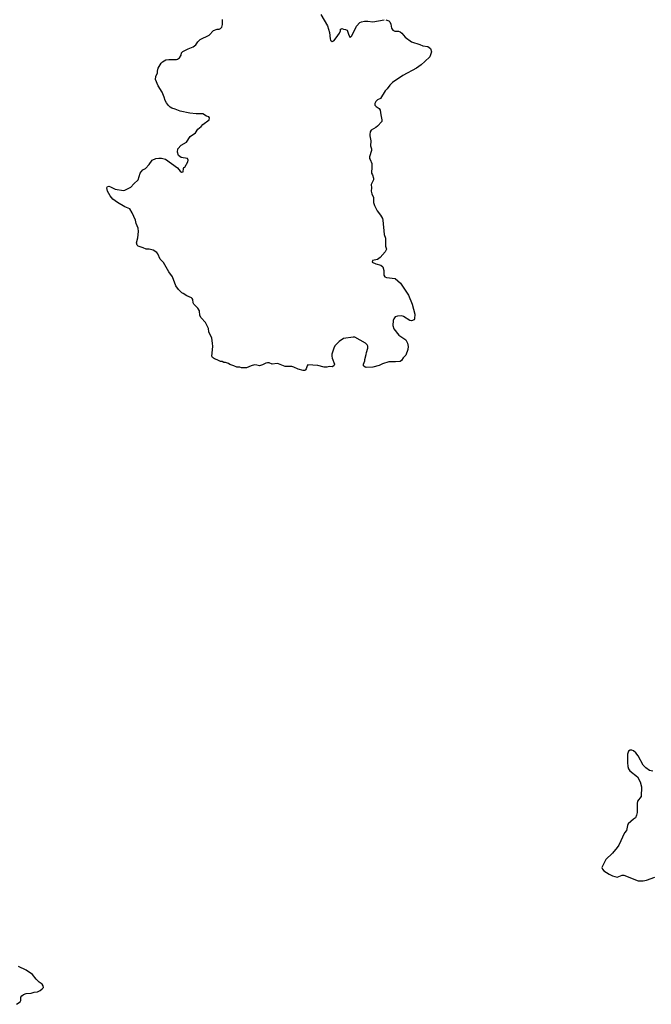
# Model space of a CAD drawing. Header units: inches. Extents: x 2293880 to 2522759, y 823965 to 1006879.
# Tile 224 of 256: x 2402090 to 2409891, y 916701 to 928867. Entities that reach past the tile are written whole.
import ezdxf

# ---------------------------------------------------------------- set-up
doc = ezdxf.new("R2010")
doc.units = ezdxf.units.IN
doc.header["$MEASUREMENT"] = 0
doc.layers.add('C4901', color=7, linetype='Continuous')
doc.layers.add('C4902', color=7, linetype='Continuous')

msp = doc.modelspace()

# ---------------------------------------------------------------- linework, layer by layer
at = {"layer": 'C4901', "color": 5, "elevation": 120}
for points in [[(2409910, 919581), (2409870, 919592), (2409823, 919623), (2409790, 919657), (2409730, 919770), (2409701, 919810), (2409670, 919833), (2409650, 919841), (2409630, 919841), (2409610, 919829), (2409598, 919790), (2409596, 919690), (2409601, 919641), (2409611, 919611), (2409627, 919587), (2409719, 919510), (2409754, 919450), (2409768, 919390), (2409765, 919270), (2409722, 919210), (2409718, 919182), (2409716, 919070), (2409710, 919038), (2409695, 919005), (2409671, 918990), (2409607, 918933), (2409596, 918910), (2409585, 918850), (2409562, 918818), (2409490, 918669), (2409470, 918639), (2409411, 918570), (2409330, 918490), (2409282, 918390), (2409288, 918370), (2409304, 918350), (2409370, 918307), (2409413, 918287), (2409470, 918273), (2409530, 918297), (2409550, 918295), (2409730, 918228), (2409790, 918227), (2409830, 918235), (2409935, 918270)], [(2402050, 916701), (2402095, 916730), (2402104, 916750), (2402104, 916790), (2402114, 916806), (2402137, 916823), (2402170, 916836), (2402230, 916839), (2402270, 916851), (2402310, 916855), (2402342, 916870), (2402369, 916891), (2402382, 916910), (2402379, 916930), (2402369, 916949), (2402330, 916974), (2402293, 917010), (2402249, 917070), (2402170, 917123), (2402074, 917170)]]:
    msp.add_lwpolyline(points, dxfattribs=at)
at = {"layer": 'C4902', "color": 5, "elevation": 120}
for points in [[(2405809, 928930), (2405891, 928791), (2405915, 928710), (2405924, 928630), (2405930, 928614), (2405950, 928599), (2405970, 928604), (2405999, 928641), (2406039, 928701), (2406052, 928730), (2406054, 928750), (2406064, 928756), (2406070, 928758), (2406090, 928748), (2406113, 928747), (2406136, 928736), (2406154, 928674), (2406170, 928648), (2406190, 928669), (2406250, 928789), (2406290, 928834), (2406310, 928842), (2406350, 928849), (2406390, 928849), (2406450, 928841), (2406590, 928867)], [(2406610, 928867), (2406650, 928852), (2406660, 928840), (2406674, 928810), (2406681, 928761), (2406697, 928737), (2406725, 928725), (2406770, 928725), (2406790, 928718), (2406810, 928701), (2406852, 928652), (2406930, 928595), (2407030, 928562), (2407070, 928542), (2407130, 928534), (2407162, 928510), (2407178, 928470), (2407154, 928410), (2407095, 928350), (2407049, 928310), (2406989, 928270), (2406822, 928178), (2406695, 928090), (2406662, 928058), (2406630, 928012), (2406602, 927990), (2406545, 927895), (2406510, 927876), (2406490, 927858), (2406477, 927830), (2406475, 927810), (2406493, 927793), (2406529, 927770), (2406541, 927750), (2406549, 927690), (2406564, 927630), (2406561, 927610), (2406509, 927550), (2406490, 927535), (2406430, 927502), (2406419, 927481), (2406413, 927447), (2406413, 927430), (2406426, 927370), (2406423, 927310), (2406434, 927270), (2406433, 927250), (2406410, 927174), (2406409, 927150), (2406419, 927139), (2406439, 927090), (2406441, 927050), (2406435, 926970), (2406449, 926949), (2406461, 926910), (2406461, 926890), (2406429, 926830), (2406433, 926790), (2406429, 926749), (2406437, 926717), (2406459, 926670), (2406461, 926610), (2406473, 926570), (2406504, 926504), (2406545, 926450), (2406569, 926410), (2406576, 926390), (2406593, 926213), (2406608, 926168), (2406609, 926070), (2406622, 926030), (2406602, 925998), (2406541, 925930), (2406510, 925905), (2406449, 925890), (2406445, 925870), (2406488, 925850), (2406550, 925833), (2406573, 925813), (2406589, 925770), (2406589, 925710), (2406598, 925690), (2406620, 925680), (2406729, 925669), (2406793, 925613), (2406890, 925462), (2406937, 925350), (2406969, 925230), (2406968, 925170), (2406960, 925160), (2406930, 925145), (2406910, 925151), (2406830, 925201), (2406810, 925206), (2406755, 925205), (2406726, 925194), (2406709, 925170), (2406702, 925150), (2406699, 925090), (2406710, 925048), (2406774, 924970), (2406861, 924910), (2406881, 924870), (2406889, 924830), (2406882, 924790), (2406858, 924722), (2406828, 924690), (2406805, 924655), (2406790, 924645), (2406730, 924639), (2406650, 924639), (2406570, 924615), (2406530, 924595), (2406450, 924575), (2406371, 924571), (2406355, 924575), (2406338, 924590), (2406338, 924610), (2406351, 924650), (2406351, 924670), (2406371, 924730), (2406373, 924753), (2406391, 924810), (2406390, 924834), (2406382, 924850), (2406362, 924870), (2406230, 924946), (2406210, 924946), (2406090, 924926), (2406035, 924890), (2405983, 924837), (2405969, 924810), (2405945, 924735), (2405944, 924710), (2405950, 924686), (2405978, 924610), (2405968, 924590), (2405950, 924578), (2405910, 924581), (2405885, 924575), (2405850, 924575), (2405770, 924594), (2405650, 924601), (2405641, 924590), (2405629, 924551), (2405620, 924540), (2405610, 924531), (2405590, 924531), (2405530, 924547), (2405475, 924575), (2405450, 924583), (2405370, 924583), (2405286, 924614), (2405270, 924617), (2405210, 924611), (2405170, 924626), (2405150, 924626), (2405130, 924621), (2405090, 924601), (2405052, 924592), (2405020, 924600), (2404990, 924601), (2404950, 924591), (2404890, 924566), (2404830, 924565), (2404810, 924572), (2404770, 924572), (2404734, 924590), (2404686, 924606), (2404670, 924618), (2404630, 924632), (2404610, 924632), (2404590, 924642), (2404570, 924642), (2404530, 924665), (2404497, 924677), (2404472, 924692), (2404462, 924710), (2404475, 924830), (2404471, 924871), (2404461, 924930), (2404426, 925010), (2404421, 925050), (2404385, 925125), (2404330, 925182), (2404316, 925210), (2404311, 925270), (2404290, 925301), (2404241, 925350), (2404231, 925370), (2404226, 925410), (2404220, 925420), (2404210, 925431), (2404154, 925454), (2404110, 925485), (2404091, 925491), (2404050, 925532), (2404017, 925577), (2403978, 925690), (2403930, 925751), (2403865, 925865), (2403826, 925910), (2403796, 925976), (2403785, 925990), (2403738, 926018), (2403690, 926031), (2403650, 926032), (2403614, 926050), (2403554, 926070), (2403542, 926082), (2403531, 926110), (2403547, 926170), (2403555, 926250), (2403554, 926290), (2403528, 926348), (2403521, 926390), (2403480, 926480), (2403448, 926528), (2403390, 926555), (2403296, 926610), (2403241, 926650), (2403206, 926690), (2403176, 926750), (2403165, 926790), (2403173, 926807), (2403190, 926808), (2403210, 926802), (2403270, 926774), (2403370, 926757), (2403390, 926759), (2403463, 926797), (2403500, 926840), (2403551, 926890), (2403578, 926970), (2403590, 926988), (2403612, 927010), (2403642, 927030), (2403690, 927078), (2403725, 927130), (2403772, 927150), (2403810, 927157), (2403843, 927157), (2403890, 927144), (2404038, 927038), (2404070, 926995), (2404090, 926982), (2404110, 926986), (2404113, 927027), (2404118, 927042), (2404130, 927046), (2404166, 927110), (2404171, 927130), (2404162, 927150), (2404084, 927164), (2404052, 927190), (2404038, 927230), (2404043, 927270), (2404083, 927317), (2404148, 927352), (2404195, 927425), (2404259, 927470), (2404290, 927514), (2404333, 927547), (2404351, 927570), (2404430, 927629), (2404435, 927655), (2404426, 927666), (2404396, 927676), (2404350, 927702), (2404270, 927702), (2404190, 927711), (2404070, 927737), (2404010, 927763), (2403970, 927773), (2403947, 927787), (2403926, 927806), (2403901, 927841), (2403887, 927867), (2403876, 927910), (2403851, 927970), (2403799, 928050), (2403768, 928130), (2403770, 928166), (2403791, 928210), (2403791, 928230), (2403801, 928270), (2403836, 928330), (2403853, 928347), (2403894, 928370), (2403930, 928375), (2404026, 928374), (2404040, 928380), (2404063, 928397), (2404083, 928430), (2404090, 928458), (2404104, 928476), (2404170, 928509), (2404231, 928530), (2404264, 928556), (2404288, 928592), (2404318, 928622), (2404430, 928675), (2404485, 928735), (2404530, 928749), (2404554, 928750), (2404570, 928758), (2404586, 928774), (2404594, 928806), (2404596, 928870)]]:
    msp.add_lwpolyline(points, dxfattribs=at)

doc.saveas('drawing.dxf')
